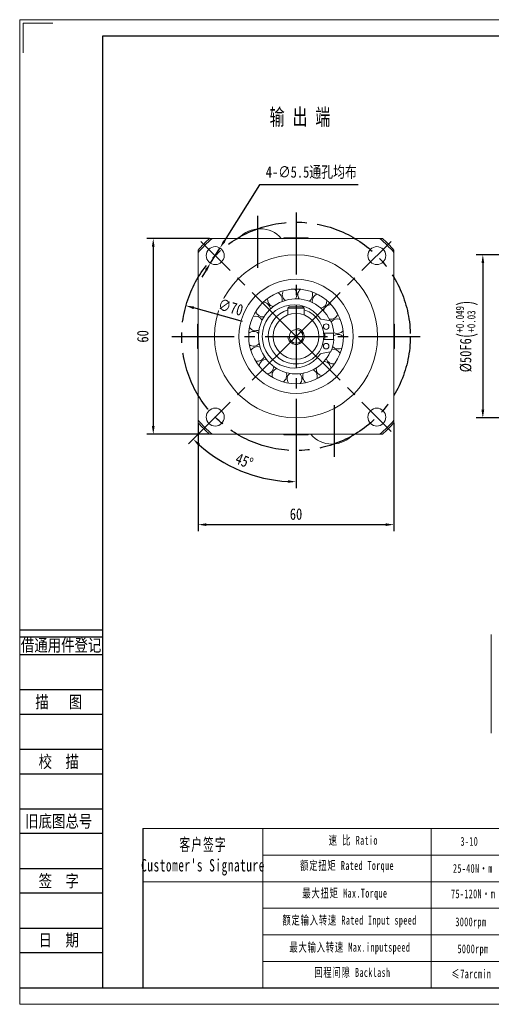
# Model space of a CAD drawing. Header units: millimetres. Extents: x -79 to 348, y -72 to 230.
# Tile 1 of 3: x -79 to 65, y -72 to 230. Entities that reach past the tile are written whole.
import ezdxf
from ezdxf.enums import TextEntityAlignment as Align

# ---------------------------------------------------------------- set-up
doc = ezdxf.new("R2010")
doc.units = ezdxf.units.MM
doc.header["$PDSIZE"] = -1
doc.linetypes.add('CENTER2', pattern=[28.575, 19.05, -3.175, 3.175, -3.175])
doc.layers.get('0').update_dxf_attribs({"lineweight": 18})
doc.layers.get('Defpoints').update_dxf_attribs({"lineweight": 18})
for name, color, linetype in [('1轮廓实线层', 7, 'Continuous'), ('2细线层', 4, 'Continuous'), ('3中心线层', 1, 'CENTER2'), ('6文字层', 3, 'Continuous'), ('7标注层', 4, 'Continuous')]:
    doc.layers.add(name, color=color, linetype=linetype)
doc.layers.add('SLD-0', color=7, linetype='Continuous', lineweight=18)
doc.layers.add('图框_外框线', color=7, linetype='Continuous', lineweight=18)
doc.styles.get("Standard").update_dxf_attribs({"font": 'txt', "width": 0.707})
doc.styles.add('TH_GBDIM', font='txt', dxfattribs={"width": 0.8})
doc.styles.add('宋体', font='txt', dxfattribs={"width": 0.8})
doc.styles.add('标准', font='txt', dxfattribs={"width": 0.667})
doc.dimstyles.new('TH_GBDIM', dxfattribs={"dimtxt": 3.5, "dimasz": 2.5, "dimexe": 2, "dimexo": 0, "dimgap": 1.5, "dimtad": 1, "dimdec": 1, "dimdsep": 46, "dimtxsty": 'TH_GBDIM', "dimcen": 2.5, "dimdle": 5, "dimclrd": 4, "dimclre": 4, "dimclrt": 3, "dimadec": 0, "dimazin": 2, "dimtfac": 0.714286, "dimtdec": 1, "dimtmove": 0, "dimatfit": 3, "dimfxl": 1, "dimtolj": 1, "dimarcsym": 0})

# ---------------------------------------------------------------- blocks, each defined once
blk = doc.blocks.new('*D63')
at = {"layer": '7标注层', "color": 4, "lineweight": -2}
for p, q in [((-24.37, 106.08), (-24.37, 72.84)), ((35.63, 106.08), (35.63, 72.84)), ((-21.87, 74.84), (33.13, 74.84))]:
    blk.add_line(p, q, dxfattribs=at)
at = {"layer": '7标注层', "color": 4}
for points in [[(-21.87, 75.26), (-21.87, 74.43), (-24.37, 74.84)], [(33.13, 74.43), (33.13, 75.26), (35.63, 74.84)]]:
    blk.add_solid(points, dxfattribs=at)
at = {"layer": 'Defpoints', "color": 0}
for p in [(-24.37, 106.08), (35.63, 106.08), (35.63, 74.84)]:
    blk.add_point(p, dxfattribs=at)
at = {"layer": '7标注层', "color": 3, "insert": (5.63, 78.06), "char_height": 3.5, "attachment_point": 5, "style": 'TH_GBDIM'}
blk.add_mtext('\\A1;60', dxfattribs=at)
blk = doc.blocks.new('*D64')
at = {"layer": '7标注层', "color": 4, "lineweight": -2}
for p, q in [((-20.83, 162.54), (-40.09, 162.54)), ((-38.09, 160.04), (-38.09, 105.04)), ((-20.83, 102.54), (-40.09, 102.54))]:
    blk.add_line(p, q, dxfattribs=at)
at = {"layer": '7标注层', "color": 4}
for points in [[(-37.68, 160.04), (-38.51, 160.04), (-38.09, 162.54)], [(-38.51, 105.04), (-37.68, 105.04), (-38.09, 102.54)]]:
    blk.add_solid(points, dxfattribs=at)
at = {"layer": 'Defpoints', "color": 0}
for p in [(-20.83, 162.54), (-38.09, 102.54), (-20.83, 102.54)]:
    blk.add_point(p, dxfattribs=at)
at = {"layer": '7标注层', "color": 3, "insert": (-41.3, 132.54), "char_height": 3.5, "attachment_point": 5, "rotation": 90, "style": 'TH_GBDIM'}
blk.add_mtext('\\A1;60', dxfattribs=at)
blk = doc.blocks.new('*D65')
at = {"layer": '7标注层', "color": 4, "lineweight": -2}
for p, q in [((-5.54, 178.94), (-16.33, 161.74)), ((24.65, 178.94), (-5.54, 178.94)), ((-20.58, 154.96), (-17.66, 159.62)), ((-21.91, 152.84), (-23.24, 150.73))]:
    blk.add_line(p, q, dxfattribs=at)
at = {"layer": '7标注层', "color": 4}
for points in [[(-16.68, 161.96), (-15.98, 161.52), (-17.66, 159.62)], [(-21.56, 152.62), (-22.26, 153.06), (-20.58, 154.96)]]:
    blk.add_solid(points, dxfattribs=at)
at = {"layer": 'Defpoints', "color": 0}
for p in [(-17.66, 159.62), (-20.58, 154.96)]:
    blk.add_point(p, dxfattribs=at)
at = {"layer": '7标注层', "color": 3, "insert": (10.31, 182.74), "char_height": 3.5, "attachment_point": 5, "style": 'TH_GBDIM'}
blk.add_mtext('\\A1;{4-∅5.5通孔均布}{}{}', dxfattribs=at)
blk = doc.blocks.new('*D70')
at = {"layer": '7标注层', "color": 4, "lineweight": -2}
for p, q in [((89.93, 157.54), (60.84, 157.54)), ((62.84, 155.04), (62.84, 110.04)), ((89.93, 107.54), (60.84, 107.54))]:
    blk.add_line(p, q, dxfattribs=at)
at = {"layer": '7标注层', "color": 4}
for points in [[(63.26, 155.04), (62.43, 155.04), (62.84, 157.54)], [(62.43, 110.04), (63.26, 110.04), (62.84, 107.54)]]:
    blk.add_solid(points, dxfattribs=at)
at = {"layer": 'Defpoints', "color": 0}
for p in [(89.93, 157.54), (62.84, 107.54), (89.93, 107.54)]:
    blk.add_point(p, dxfattribs=at)
at = {"layer": '7标注层', "color": 3, "insert": (57.98, 132.54), "char_height": 3.5, "attachment_point": 5, "rotation": 90, "style": 'TH_GBDIM'}
blk.add_mtext('\\A1;{%%c50}{}{F6\\H0.7143x;{\\H2x;\\W0.5;(}\\S+0.049^ +0.03;{\\H2x;\\W0.5;)}}', dxfattribs=at)
blk = doc.blocks.new('*D87')
at = {"color": 4, "lineweight": -2}
for p, q in [((-23.49, 103.42), (-27.29, 99.63)), ((5.63, 94.54), (5.63, 85.99))]:
    blk.add_line(p, q, dxfattribs=at)
blk.add_arc((5.63, 132.54), 44.55, 228.2157, 266.7843, dxfattribs=at)
at = {"color": 4}
for points in [[(-23.77, 99.63), (-24.34, 99.02), (-25.87, 101.04)], [(3.12, 87.65), (3.14, 88.48), (5.63, 87.99)]]:
    blk.add_solid(points, dxfattribs=at)
at = {"layer": 'Defpoints', "color": 0}
for p in [(5.63, 170.54), (5.63, 132.54), (-23.49, 103.42), (-16.65, 93.96), (5.63, 94.54)]:
    blk.add_point(p, dxfattribs=at)
at = {"color": 3, "insert": (-10.2, 94.33), "char_height": 3.5, "attachment_point": 5, "rotation": 337.5, "style": 'TH_GBDIM'}
blk.add_mtext('\\A1;45%%d', dxfattribs=at)
blk = doc.blocks.new('*D92')
at = {"layer": '7标注层', "color": 4, "lineweight": -2}
blk.add_line((-10.8, 137.13), (-25.67, 141.28), dxfattribs=at)
at = {"layer": '7标注层', "color": 4}
blk.add_solid([(-25.56, 141.68), (-25.79, 140.87), (-28.08, 141.95)], dxfattribs=at)
at = {"layer": 'Defpoints', "color": 0}
for p in [(-28.08, 141.95), (39.34, 123.14)]:
    blk.add_point(p, dxfattribs=at)
at = {"layer": '7标注层', "color": 3, "insert": (-14.39, 141.46), "char_height": 3.5, "attachment_point": 5, "rotation": 344.4112, "style": 'TH_GBDIM'}
blk.add_mtext('\\A1;∅70', dxfattribs=at)

msp = doc.modelspace()

# ---------------------------------------------------------------- linework, layer by layer
at = {"color": 7, "linetype": 'Continuous', "lineweight": 15}
for p, q in [((-5.351259, 165.54196), (-5.38974, 165.54196)), ((-20.06583, 162.541935), (31.324831, 162.541935)), ((1.8645, 162.721937), (2.368915, 162.721937)), ((2.368915, 162.721937), (9.3945, 162.721937)), ((-24.370499, 106.846606), (-24.370499, 158.237265)), ((35.629499, 158.237265), (35.629499, 106.846606)), ((3.1295, 141.141937), (3.5295, 141.541936)), ((8.1295, 141.141937), (3.1295, 141.141937)), ((3.1295, 141.141937), (3.1295, 139.080285)), ((3.5295, 141.541936), (7.729501, 141.541936)), ((8.1295, 141.141937), (7.729501, 141.541936)), ((8.1295, 141.141937), (8.1295, 139.080285)), ((-24.5505, 129.281351), (-24.5505, 136.306936)), ((-4.731507, 137.53188), (-4.79209, 137.64505)), ((16.173218, 137.284629), (13.360375, 137.780608)), ((16.100149, 137.297513), (15.609197, 138.256449)), ((35.809502, 136.306936), (35.809502, 135.802522)), ((35.809502, 135.802522), (35.809502, 128.776936)), ((14.070472, 133.541936), (17.236502, 133.541936)), ((17.236502, 131.541936), (14.070472, 131.541936)), ((-24.5505, 128.776936), (-24.5505, 129.281351)), ((13.360375, 127.303264), (16.173218, 127.799244)), ((19.12646, 127.242682), (19.013243, 127.469048)), ((31.324831, 102.541936), (-20.06583, 102.541936)), ((8.890086, 102.361936), (1.8645, 102.361936)), ((9.3945, 102.361936), (8.890086, 102.361936)), ((16.61026, 99.541915), (16.648741, 99.541915)), ((65.434255, 41.220478), (65.434255, 10.975384))]:
    msp.add_line(p, q, dxfattribs=at)
for p, q in [((-4.511637, -18.309397), (-4.511637, -67.085174)), ((46.972514, -18.309397), (46.972514, -67.085174))]:
    msp.add_line(p, q)
at = {"color": 7, "linetype": 'Continuous', "lineweight": 15, "flags": 128}
for points in [[(14.857626, 141.769297), (14.651407, 141.971024), (14.635765, 141.985965)], [(18.002825, 128.394246), (18.008866, 128.412309), (18.097886, 128.689425)]]:
    msp.add_lwpolyline(points, dxfattribs=at)
at = {"color": 7, "linetype": 'Continuous', "lineweight": 15}
for centre, radius in [((-19.119237, 157.290674), 2.75), ((30.378238, 157.290674), 2.75), ((5.6295, 132.541936), 25), ((5.6295, 132.541936), 17.5), ((5.6295, 132.541936), 14.5), ((5.6295, 132.541936), 7), ((14.853924, 135.541936), 0.85), ((5.6295, 132.541936), 2.1), ((14.853924, 129.541936), 0.85), ((-19.119237, 107.793199), 2.75), ((30.378238, 107.793199), 2.75)]:
    msp.add_circle(centre, radius, dxfattribs=at)
for centre, radius, start, end in [((-5.389741, 157.041958), 8.5, 90, 139.67997746), ((-5.351259, 157.041958), 8.5, 40.32002254, 90), ((5.6295, 132.541936), 39.5, 130.58041866, 139.41958134), ((5.6295, 132.541936), 40, 131.40962211, 138.59037789), ((5.6295, 132.541936), 39.5, 40.58041866, 49.41958134), ((5.6295, 132.541936), 40, 41.40962211, 48.59037789), ((-0.830384, 143.823332), 2.25, 29.79605247, 68.00927553), ((-0.830384, 143.823332), 2.25, 344.17386311, 29.79605247), ((3.681148, 145.395104), 2.25, 150.40635882, 234.24177123), ((3.681148, 145.395104), 2.25, 29.79605247, 46.83280494), ((3.681148, 145.395104), 2.25, 322.99739253, 29.79605247), ((8.455816, 145.230984), 2.25, 129.22988823, 213.06530064), ((8.455816, 145.230984), 2.25, 301.82092194, 25.65633435), ((12.848774, 143.353138), 2.25, 108.05341764, 191.88883005), ((5.6295, 132.541936), 11.5, 29.79605247, 335.57332585), ((5.0095, 132.541936), 9.7, 34.1852337, 325.8147663), ((-4.469473, 140.727945), 2.25, 29.79605247, 89.18574611), ((-0.830384, 143.823332), 2.25, 171.58282941, 255.41824182), ((-4.469473, 140.727945), 2.25, 5.3503337, 29.79605247), ((12.848774, 143.353138), 2.25, 280.64445135, 4.47986376), ((16.266729, 140.01518), 2.25, 86.87694705, 170.71235947), ((-4.469473, 140.727945), 2.25, 192.7593, 276.59471241), ((5.6295, 132.541936), 8.5, 107.10463509, 180), ((5.6295, 132.541936), 8.5, 180, 72.8953647), ((16.266729, 140.01518), 2.25, 259.46798076, 343.30339317), ((-6.744639, 136.526993), 2.25, 29.79605247, 110.3622167), ((13.447199, 138.273012), 0.5, 214.1852337, 260), ((16.138489, 137.087667), 0.2, 23.39120673, 80), ((5.6295, 132.541936), 11.65, 4.92415217, 23.39120673), ((18.248068, 135.667918), 2.25, 65.70047647, 144.86251949), ((-7.348609, 131.787836), 2.25, 47.70327488, 131.53868729), ((-6.744639, 136.526993), 2.25, 213.93577058, 297.77118299), ((5.6295, 132.541936), 8.8, 353.47502116, 6.52497884), ((5.6295, 132.541936), 11.5, 355.01145802, 4.98854198), ((18.525199, 130.898475), 2.25, 44.52400588, 128.35941829), ((18.248068, 135.667918), 2.25, 242.96487956, 322.12692258), ((-7.348609, 131.787836), 2.25, 235.11224117, 318.94765358), ((5.6295, 132.541936), 11.65, 336.60879327, 355.07584783), ((-6.199814, 127.150525), 2.25, 68.87974547, 152.71515788), ((13.447199, 126.81086), 0.5, 100, 145.8147663), ((16.138489, 127.996206), 0.2, 280, 336.60879327), ((17.060694, 126.350991), 2.25, 29.79605247, 102.50957831), ((18.525199, 130.898475), 2.25, 221.78840897, 300.950452), ((-6.199814, 127.150525), 2.25, 256.28871176, 340.12412417), ((-3.453404, 123.241353), 2.25, 90.05621606, 173.89162847), ((14.052344, 122.639628), 2.25, 29.79605247, 86.00647711), ((17.060694, 126.350991), 2.25, 195.938569, 279.77398141), ((14.052344, 122.639628), 2.25, 2.1710647, 29.79605247), ((-3.453404, 123.241353), 2.25, 277.46518235, 1.30059476), ((0.519702, 120.588277), 2.25, 111.23268664, 195.06809905), ((0.519702, 120.588277), 2.25, 298.64165294, 22.47706535), ((5.182915, 119.549609), 2.25, 132.40915723, 216.24456964), ((5.182915, 119.549609), 2.25, 29.79605247, 43.65353594), ((9.906442, 120.265627), 2.25, 153.58562782, 237.42104023), ((9.906442, 120.265627), 2.25, 29.79605247, 64.83000652), ((14.052344, 122.639628), 2.25, 174.76209841, 258.59751082), ((9.906442, 120.265627), 2.25, 340.99459411, 29.79605247), ((5.182915, 119.549609), 2.25, 319.81812352, 29.79605247), ((5.6295, 132.541936), 39.5, 220.58041866, 229.41958134), ((5.6295, 132.541936), 40, 221.40962211, 228.59037789), ((5.6295, 132.541936), 39.5, 310.58041866, 319.41958134), ((5.6295, 132.541936), 40, 311.40962211, 318.59037789), ((16.610259, 108.041914), 8.5, 220.32002254, 270), ((16.648741, 108.041914), 8.5, 270, 319.67997746)]:
    msp.add_arc(centre, radius, start, end, dxfattribs=at)
at = {"color": 4}
msp.add_arc((5.6295, 132.541936), 2.5, 179.99420145, 90, dxfattribs=at)
at = {"color": 7, "linetype": 'Continuous', "lineweight": 15}
for points in [[(-20.828013, 162.541935), (-20.06583, 162.541935)], [(1.8645, 162.721937), (1.8645, 162.541935)], [(9.3945, 162.541935), (9.3945, 162.721937)], [(31.324831, 162.541935), (32.087013, 162.541935)], [(-24.370499, 158.237265), (-24.370499, 158.999448)], [(35.629499, 158.999448), (35.629499, 158.237265)], [(-24.370499, 136.306936), (-24.5505, 136.306936)], [(35.809502, 136.306936), (35.629499, 136.306936)], [(-24.5505, 128.776936), (-24.370499, 128.776936)], [(35.629499, 128.776936), (35.809502, 128.776936)], [(-24.370499, 106.084423), (-24.370499, 106.846606)], [(35.629499, 106.846606), (35.629499, 106.084423)], [(-20.06583, 102.541936), (-20.828013, 102.541936)], [(1.8645, 102.541936), (1.8645, 102.361936)], [(9.3945, 102.361936), (9.3945, 102.541936)], [(32.087013, 102.541936), (31.324831, 102.541936)]]:
    msp.add_open_spline(points, degree=1, dxfattribs=at)
at = {"layer": '2细线层'}
for p, q in [((-78.777243, 42.618452), (-53.599373, 42.618452)), ((-78.777243, 40.467564), (-53.599373, 40.467564)), ((-78.777243, 35.090344), (-53.599373, 35.090344)), ((-78.777243, 24.335904), (-53.599373, 24.335904)), ((-78.777243, 16.807797), (-53.599373, 16.807797)), ((-78.777243, 6.053357), (-53.599373, 6.053357)), ((-78.777243, -1.474751), (-53.599373, -1.474751)), ((-78.777243, -12.229191), (-53.599373, -12.229191)), ((-78.777243, -19.757299), (-53.599373, -19.757299)), ((-78.777243, -30.511739), (-53.599373, -30.511739)), ((-78.777243, -38.039846), (-53.599373, -38.039846)), ((-78.777243, -48.794286), (-53.599373, -48.794286)), ((-78.777243, -56.322394), (-53.599373, -56.322394)), ((-78.777243, -67.076834), (-53.599373, -67.076834))]:
    msp.add_line(p, q, dxfattribs=at)
at = {"layer": '3中心线层'}
for p, q in [((-6.121181, 169.432009), (-6.121181, 153.590386)), ((5.6295, 170.541936), (5.6295, 94.541936)), ((5.6295, 132.541936), (-23.490472, 161.661909)), ((5.6295, 132.541936), (34.749473, 161.661909)), ((-32.3705, 132.541936), (43.6295, 132.541936)), ((5.6295, 132.541936), (-23.490472, 103.421964)), ((5.6295, 132.541936), (34.749473, 103.421964)), ((17.380181, 95.651864), (17.380181, 111.493487))]:
    msp.add_line(p, q, dxfattribs=at)
msp.add_circle((5.6295, 132.541936), 35, dxfattribs=at)
at = {"layer": '7标注层', "color": 0}
msp.add_line((-41.305341, -18.309397), (-41.305341, -67.076834), dxfattribs=at)
at = {"layer": '图框_外框线'}
for p, q in [((-41.305341, -18.309397), (342.63458, -18.309397)), ((-4.511637, -26.446263), (211.270486, -26.446263)), ((-41.305341, -34.583129), (342.63458, -34.583129)), ((-4.511637, -42.719995), (342.63458, -42.719995)), ((-4.511637, -50.856861), (342.63458, -50.856861)), ((-4.511637, -58.993726), (342.63458, -58.993726))]:
    msp.add_line(p, q, dxfattribs=at)
at = {"layer": '图框_外框线', "color": 3}
msp.add_lwpolyline([(-78.998985, -72.156756), (347.714503, -72.156756), (347.714503, 229.590639), (-78.998985, 229.590639)], close=True, dxfattribs=at)
msp.add_lwpolyline([(-77.983001, 219.430794), (-77.983001, 228.574654), (-68.83914, 228.574654)], dxfattribs=at)
at = {"layer": '图框_外框线', "color": 3, "lineweight": 25}
msp.add_lwpolyline([(-53.599373, -67.076834), (342.63458, -67.076834), (342.63458, 224.510716), (-53.599373, 224.510716)], close=True, dxfattribs=at)

# ---------------------------------------------------------------- texts
at = {"color": 3, "insert": (-2.471674, 202.294729), "char_height": 5, "width": 20.14053042, "attachment_point": 1}
msp.add_mtext('输 出 端', dxfattribs=at)
at = {"layer": '6文字层', "color": 3, "style": '宋体', "width": 0.8}
for s, p in [('借通用件登记', (-66.32484, 37.921541)), ('描   图', (-67.042422, 20.57185)), ('校  描', (-67.042422, 2.289303)), ('旧底图总号', (-67.042422, -15.993245)), ('签  字', (-67.042422, -34.275792)), ('日  期', (-67.035717, -52.451005))]:
    msp.add_text(s, height=3.7640539, dxfattribs=at).set_placement(p, align=Align.MIDDLE)
at = {"layer": 'SLD-0', "color": 1, "attachment_point": 2, "style": '标准'}
for s, insert, char_height, width in [("\\T1.1;客户签字\\PCustomer's Signature", (-22.845069, -21.3201), 3.79720406, 47.23761007), ('\\T1.1;速 比 Ratio', (23.159546, -20.546803), 2.71228862, 22.16186797), ('\\pxqc;{\\T1.1;3-10}', (58.705464, -20.859644), 2.71228862, 11.53208435), ('\\T1.1;额定扭矩 Rated Torque', (21.253065, -28.262682), 2.71228862, 48.15594118), ('\\T1.1;25-40N·m', (59.781208, -29.152159), 2.71228862, 22.46486824), ('\\T1.1;最大扭矩 Max.Torque', (20.585796, -36.740625), 2.71228862, 32.01587327), ('\\T1.1;75-120N·m', (59.877453, -36.943023), 2.71228862, 26.97494523), ('\\T1.1;额定输入转速 Rated Input speed', (22.015657, -45.028056), 2.71228862, 42.56488672), ('\\T1.1;3000rpm', (59.174569, -45.52143), 2.71228862, 18.68876854), ('\\T1.1;最大输入转速 Max.inputspeed ', (22.110981, -53.315481), 2.71228862, 42.81078362), ('\\T1.1;5000rpm', (59.821889, -53.803191), 2.71228862, 59.30638488), ('\\T1.1;回程间隙 Backlash', (22.873574, -61.03136), 2.71228862, 34.71281038), ('{\\T1.1;≤7arcmin }', (59.325919, -61.480699), 2.71228862, 20.86423701)]:
    msp.add_mtext(s, dxfattribs=dict(at, insert=insert, char_height=char_height, width=width))

# ---------------------------------------------------------------- dimensions: what is measured, and where the dimension line sits
dim = msp.add_angular_dim_2l(base=(-16.645349, 93.960766), line1=((5.6295, 170.541936), (5.6295, 94.541936)), line2=((5.6295, 132.541936), (-23.490472, 103.421964)), dimstyle='TH_GBDIM')
dim.commit()
dim.dimension.update_dxf_attribs({"geometry": '*D87', "text_midpoint": (-10.197658, 94.331797)})
at = {"layer": '7标注层'}
dim = msp.add_diameter_dim_2p(p1=(-20.580803, 154.961226), p2=(-17.657671, 159.620121), text='{4-<>通孔均布}{}{}', dimstyle='TH_GBDIM', override={"dimgap": 1.5, "dimtad": 1, "dimtih": 0, "dimtoh": 1, "dimdec": 5, "dimlfac": 1, "dimse1": 0, "dimse2": 0, "dimsd1": 0, "dimsd2": 0, "dimtix": 0, "dimtofl": 1, "dimatfit": 3}, dxfattribs=at)
dim.commit()
dim.dimension.update_dxf_attribs({"geometry": '*D65', "text_midpoint": (10.305945, 178.936174), "dimtype": 163})
dim = msp.add_linear_dim(base=(-38.093566, 102.541936), p1=(-20.828013, 162.541936), p2=(-20.828013, 102.541936), angle=90, dimstyle='TH_GBDIM', override={"dimexo": 0, "dimgap": 1.5, "dimtad": 1, "dimjust": 0, "dimdec": 5, "dimlfac": 1, "dimse1": 0, "dimse2": 0, "dimsd1": 0, "dimsd2": 0}, dxfattribs=at)
dim.commit()
dim.dimension.update_dxf_attribs({"geometry": '*D64', "text_midpoint": (-38.093566, 132.541936), "dimtype": 160})
dim = msp.add_linear_dim(base=(62.842864, 107.541936), p1=(89.927871, 157.541936), p2=(89.927871, 107.541936), angle=90, text='{%%c<>}{}{F6\\H0.7143x;{\\H2x;\\W0.5;(}\\S+0.049^ +0.03;{\\H2x;\\W0.5;)}}', dimstyle='TH_GBDIM', override={"dimexo": 0, "dimgap": 1.5, "dimtad": 1, "dimjust": 0, "dimdec": 5, "dimlfac": 1, "dimse1": 0, "dimse2": 0, "dimsd1": 0, "dimsd2": 0}, dxfattribs=at)
dim.commit()
dim.dimension.update_dxf_attribs({"geometry": '*D70', "text_midpoint": (57.978039, 132.541936)})
dim = msp.add_linear_dim(base=(35.6295, 74.844832), p1=(-24.3705, 106.084423), p2=(35.6295, 106.084423), dimstyle='TH_GBDIM', override={"dimexo": 0, "dimgap": 1.5, "dimtad": 1, "dimjust": 0, "dimdec": 5, "dimlfac": 1, "dimse1": 0, "dimse2": 0, "dimsd1": 0, "dimsd2": 0}, dxfattribs=at)
dim.commit()
dim.dimension.update_dxf_attribs({"geometry": '*D63', "text_midpoint": (5.6295, 74.844832), "dimtype": 160})

# ---------------------------------------------------------------- next in the draw order: wipeouts: each hides what was drawn before it
msp.add_wipeout([(-18.496287, 140.622551), (-17.448232, 144.379089), (-10.256227, 142.372558), (-11.304281, 138.616019)]).dxf.layer = '1轮廓实线层'

# ---------------------------------------------------------------- next in the draw order: dimensions: what is measured, and where the dimension line sits
dim = msp.add_diameter_dim_2p(p1=(39.342026, 123.136319), p2=(-28.083025, 141.947554), dimstyle='TH_GBDIM', override={"dimgap": 1.5, "dimtad": 1, "dimtih": 0, "dimtoh": 0, "dimdec": 5, "dimlfac": 1, "dimse1": 0, "dimse2": 0, "dimsd1": 0, "dimsd2": 0, "dimtix": 0}, dxfattribs=at)
dim.commit()
dim.dimension.update_dxf_attribs({"geometry": '*D92', "text_midpoint": (-15.249636, 138.367105), "dimtype": 163})

doc.saveas('drawing.dxf')
